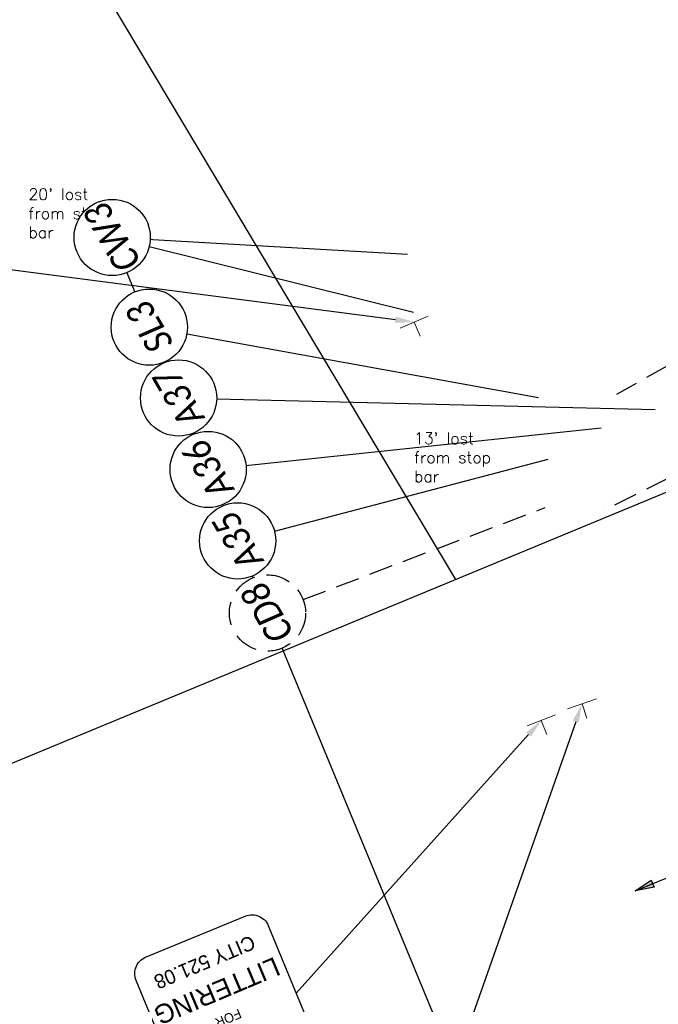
# Model space of a CAD drawing. Header units: feet. Extents: x 2244507 to 2247698, y 591749 to 597163.
# Tile 4 of 18: x 2245671 to 2245805, y 596048 to 596255. Entities that reach past the tile are written whole.
import ezdxf
from ezdxf import colors
from ezdxf.entities.mleader import LeaderData, LeaderLine
from ezdxf.enums import TextEntityAlignment as Align
from ezdxf.math import Vec2, Vec3

# ---------------------------------------------------------------- set-up
doc = ezdxf.new("R2010")
doc.units = ezdxf.units.FT
doc.header["$MEASUREMENT"] = 0
doc.set_wipeout_variables(frame=1)
doc.linetypes.add('DASHED2', pattern=[0.375, 0.25, -0.125])
doc.linetypes.add('HIDDEN2', pattern=[0.1875, 0.125, -0.0625])
for name, color, linetype in [('MT_P_Edge_Line', 7, 'Continuous'), ('PM_P_Text', 7, 'Continuous'), ('SH_Text', 7, 'Continuous'), ('SN_P_Signs', 120, 'Continuous'), ('SN_X_Public', 3, 'Continuous'), ('SN_X_Text', 7, 'Continuous'), ('TX_P_20', 7, 'Continuous')]:
    doc.layers.add(name, color=color, linetype=linetype)
doc.layers.add('SC_Scratch1', color=7, linetype='Continuous', plot=False)
doc.styles.add('P_Slanted_Normal', font='calibrii.ttf', dxfattribs={"height": 0.14})
doc.styles.add('ROMANS', font='ROMANS.shx', dxfattribs={"height": 2.4})
doc.styles.get("Standard").update_dxf_attribs({"font": 'arial.ttf'})
doc.styles.add('Straight-Normal', font='font30.shx', dxfattribs={"height": 0.14})

# ---------------------------------------------------------------- blocks, each defined once
blk = doc.blocks.new('*U1151')
blk.add_wipeout([(-0.1991, 0.0154), (-0.1974, 0.0301), (-0.1942, 0.0467), (-0.1903, 0.0605), (-0.1852, 0.0748), (-0.1787, 0.0891), (-0.1714, 0.1025), (-0.1635, 0.1146), (-0.1561, 0.1246), (-0.1474, 0.1347), (-0.1374, 0.145), (-0.1254, 0.1555), (-0.1148, 0.1634), (-0.1056, 0.1695), (-0.0945, 0.1759), (-0.0829, 0.1817), (-0.0701, 0.187), (-0.0559, 0.1917), (-0.0387, 0.1959), (-0.024, 0.1983), (-0.0083, 0.1996), (0, 0.1997), (0.0145, 0.1992), (0.0291, 0.1976), (0.0461, 0.1943), (0.0602, 0.1904), (0.0741, 0.1855), (0.0905, 0.178), (0.1026, 0.1714), (0.1136, 0.1643), (0.1251, 0.1557), (0.1357, 0.1465), (0.1453, 0.137), (0.1534, 0.1279), (0.1603, 0.1192), (0.169, 0.1064), (0.1761, 0.0942), (0.1822, 0.0817), (0.1875, 0.0689), (0.1913, 0.0575), (0.1945, 0.0454), (0.1966, 0.0354), (0.1982, 0.025), (0.1994, 0.012), (0.1997, 0), (0.1993, -0.0131), (0.1979, -0.027), (0.1957, -0.0397), (0.1931, -0.0511), (0.1898, -0.0621), (0.1859, -0.073), (0.1821, -0.0821), (0.1759, -0.0945), (0.17, -0.1049), (0.1636, -0.1145), (0.155, -0.1259), (0.1473, -0.1348), (0.1413, -0.1412), (0.1323, -0.1496), (0.1259, -0.155), (0.1152, -0.1632), (0.101, -0.1723), (0.0861, -0.1802), (0.0752, -0.185), (0.0628, -0.1896), (0.0465, -0.1942), (0.0379, -0.1961), (0.0257, -0.1981), (0.0165, -0.199), (0.0071, -0.1996), (0, -0.1997), (-0.0041, -0.1997), (-0.0118, -0.1994), (-0.0185, -0.1988), (-0.0265, -0.1979), (-0.0345, -0.1967), (-0.0429, -0.195), (-0.0516, -0.1929), (-0.0616, -0.19), (-0.077, -0.1843), (-0.09, -0.1783), (-0.1005, -0.1725), (-0.1122, -0.1652), (-0.1217, -0.1584), (-0.1329, -0.149), (-0.1456, -0.1366), (-0.1547, -0.1263), (-0.1642, -0.1136), (-0.1706, -0.1038), (-0.1774, -0.0917), (-0.1836, -0.0786), (-0.1889, -0.0647), (-0.1935, -0.0494), (-0.1964, -0.0362), (-0.1985, -0.0222), (-0.1995, -0.01), (-0.1997, 0)])
at = {"flags": 128}
blk.add_lwpolyline([(-0.129, -0.1525), (-1.3407, -1.5852)], dxfattribs=at)
blk.add_circle((0, 0), 0.2)
at = {"style": 'P_Slanted_Normal', "width": 0.9, "flags": 8}
blk.add_attdef('ITEMTYPE', text='', height=0.14, dxfattribs=at).set_placement((0, 0), align=Align.MIDDLE_CENTER)
blk = doc.blocks.new('*U1153')
blk.add_wipeout([(-0.1991, 0.0154), (-0.1974, 0.0301), (-0.1942, 0.0467), (-0.1903, 0.0605), (-0.1852, 0.0748), (-0.1787, 0.0891), (-0.1714, 0.1025), (-0.1635, 0.1146), (-0.1561, 0.1246), (-0.1474, 0.1347), (-0.1374, 0.145), (-0.1254, 0.1555), (-0.1148, 0.1634), (-0.1056, 0.1695), (-0.0945, 0.1759), (-0.0829, 0.1817), (-0.0701, 0.187), (-0.0559, 0.1917), (-0.0387, 0.1959), (-0.024, 0.1983), (-0.0083, 0.1996), (0, 0.1997), (0.0145, 0.1992), (0.0291, 0.1976), (0.0461, 0.1943), (0.0602, 0.1904), (0.0741, 0.1855), (0.0905, 0.178), (0.1026, 0.1714), (0.1136, 0.1643), (0.1251, 0.1557), (0.1357, 0.1465), (0.1453, 0.137), (0.1534, 0.1279), (0.1603, 0.1192), (0.169, 0.1064), (0.1761, 0.0942), (0.1822, 0.0817), (0.1875, 0.0689), (0.1913, 0.0575), (0.1945, 0.0454), (0.1966, 0.0354), (0.1982, 0.025), (0.1994, 0.012), (0.1997, 0), (0.1993, -0.0131), (0.1979, -0.027), (0.1957, -0.0397), (0.1931, -0.0511), (0.1898, -0.0621), (0.1859, -0.073), (0.1821, -0.0821), (0.1759, -0.0945), (0.17, -0.1049), (0.1636, -0.1145), (0.155, -0.1259), (0.1473, -0.1348), (0.1413, -0.1412), (0.1323, -0.1496), (0.1259, -0.155), (0.1152, -0.1632), (0.101, -0.1723), (0.0861, -0.1802), (0.0752, -0.185), (0.0628, -0.1896), (0.0465, -0.1942), (0.0379, -0.1961), (0.0257, -0.1981), (0.0165, -0.199), (0.0071, -0.1996), (0, -0.1997), (-0.0041, -0.1997), (-0.0118, -0.1994), (-0.0185, -0.1988), (-0.0265, -0.1979), (-0.0345, -0.1967), (-0.0429, -0.195), (-0.0516, -0.1929), (-0.0616, -0.19), (-0.077, -0.1843), (-0.09, -0.1783), (-0.1005, -0.1725), (-0.1122, -0.1652), (-0.1217, -0.1584), (-0.1329, -0.149), (-0.1456, -0.1366), (-0.1547, -0.1263), (-0.1642, -0.1136), (-0.1706, -0.1038), (-0.1774, -0.0917), (-0.1836, -0.0786), (-0.1889, -0.0647), (-0.1935, -0.0494), (-0.1964, -0.0362), (-0.1985, -0.0222), (-0.1995, -0.01), (-0.1997, 0)])
at = {"flags": 128}
blk.add_lwpolyline([(-0.0526, -0.1927), (-0.4433, -1.6247)], dxfattribs=at)
blk.add_circle((0, 0), 0.2)
at = {"style": 'P_Slanted_Normal', "width": 0.9, "flags": 8}
blk.add_attdef('ITEMTYPE', text='', height=0.14, dxfattribs=at).set_placement((0, 0), align=Align.MIDDLE_CENTER)
blk = doc.blocks.new('*U1157')
blk.add_wipeout([(-0.1991, 0.0154), (-0.1974, 0.0301), (-0.1942, 0.0467), (-0.1903, 0.0605), (-0.1852, 0.0748), (-0.1787, 0.0891), (-0.1714, 0.1025), (-0.1635, 0.1146), (-0.1561, 0.1246), (-0.1474, 0.1347), (-0.1374, 0.145), (-0.1254, 0.1555), (-0.1148, 0.1634), (-0.1056, 0.1695), (-0.0945, 0.1759), (-0.0829, 0.1817), (-0.0701, 0.187), (-0.0559, 0.1917), (-0.0387, 0.1959), (-0.024, 0.1983), (-0.0083, 0.1996), (0, 0.1997), (0.0145, 0.1992), (0.0291, 0.1976), (0.0461, 0.1943), (0.0602, 0.1904), (0.0741, 0.1855), (0.0905, 0.178), (0.1026, 0.1714), (0.1136, 0.1643), (0.1251, 0.1557), (0.1357, 0.1465), (0.1453, 0.137), (0.1534, 0.1279), (0.1603, 0.1192), (0.169, 0.1064), (0.1761, 0.0942), (0.1822, 0.0817), (0.1875, 0.0689), (0.1913, 0.0575), (0.1945, 0.0454), (0.1966, 0.0354), (0.1982, 0.025), (0.1994, 0.012), (0.1997, 0), (0.1993, -0.0131), (0.1979, -0.027), (0.1957, -0.0397), (0.1931, -0.0511), (0.1898, -0.0621), (0.1859, -0.073), (0.1821, -0.0821), (0.1759, -0.0945), (0.17, -0.1049), (0.1636, -0.1145), (0.155, -0.1259), (0.1473, -0.1348), (0.1413, -0.1412), (0.1323, -0.1496), (0.1259, -0.155), (0.1152, -0.1632), (0.101, -0.1723), (0.0861, -0.1802), (0.0752, -0.185), (0.0628, -0.1896), (0.0465, -0.1942), (0.0379, -0.1961), (0.0257, -0.1981), (0.0165, -0.199), (0.0071, -0.1996), (0, -0.1997), (-0.0041, -0.1997), (-0.0118, -0.1994), (-0.0185, -0.1988), (-0.0265, -0.1979), (-0.0345, -0.1967), (-0.0429, -0.195), (-0.0516, -0.1929), (-0.0616, -0.19), (-0.077, -0.1843), (-0.09, -0.1783), (-0.1005, -0.1725), (-0.1122, -0.1652), (-0.1217, -0.1584), (-0.1329, -0.149), (-0.1456, -0.1366), (-0.1547, -0.1263), (-0.1642, -0.1136), (-0.1706, -0.1038), (-0.1774, -0.0917), (-0.1836, -0.0786), (-0.1889, -0.0647), (-0.1935, -0.0494), (-0.1964, -0.0362), (-0.1985, -0.0222), (-0.1995, -0.01), (-0.1997, 0)])
at = {"flags": 128}
blk.add_lwpolyline([(-0.1386, -0.1438), (-1.1301, -1.1728)], dxfattribs=at)
blk.add_circle((0, 0), 0.2)
at = {"style": 'P_Slanted_Normal', "width": 0.9, "flags": 8}
blk.add_attdef('ITEMTYPE', text='', height=0.14, dxfattribs=at).set_placement((0, 0), align=Align.MIDDLE_CENTER)
blk = doc.blocks.new('Dim1')
h = blk.add_hatch(color=4)
h.dxf.hatch_style = 1
h.paths.add_polyline_path([(0, 0), (-1, -0.2), (-1, 0.2)])
at = {"color": 4}
blk.add_lwpolyline([(0, 0), (-1, -0.2), (-1, 0.2), (0, 0)], dxfattribs=at)
blk = doc.blocks.new('SGN1P')
at = {"layer": 'SN_X_Public', "color": 3, "linetype": 'Continuous', "lineweight": 0}
for p, q in [((0, 0.08), (0, -0.08)), ((0, 0), (-0.08, 0))]:
    blk.add_line(p, q, dxfattribs=at)
blk = doc.blocks.new('A$Ccf79eea5')
at = {"layer": 'SN_P_Signs', "linetype": 'Continuous', "lineweight": 0}
for p, q in [((-2.82, -1.51), (2.82, 1.51)), ((0, 0), (1.51, -2.82))]:
    blk.add_line(p, q, dxfattribs=at)
blk = doc.blocks.new('A$Cb76579f4')
at = {"layer": 'SN_P_Signs'}
blk.add_lwpolyline([(-10.78, 37.52), (11.14, 37.48, -0.452429), (15.19, 33.51), (15.14, 3.74, -0.434155), (11.13, -0.02), (-11.13, 0.02, -0.436728), (-14.86, 4.11), (-14.81, 33.58, -0.448688)], format="xyb", close=True, dxfattribs=at)
at = {"layer": 'SN_P_Signs', "linetype": 'Continuous', "lineweight": 13, "style": 'Straight-Normal'}
for s, height, p in [('$1000', 4, (0.2, 34.19)), ('FINE', 4, (0.26, 26.74)), ('FOR', 2, (0.31, 19.46)), ('LITTERING', 4, (0.34, 14.3)), ('CITY 521.08', 3, (0.39, 7.22))]:
    blk.add_text(s, height=height, rotation=0.3489, dxfattribs=at).set_placement(p, align=Align.TOP_CENTER)
blk = doc.blocks.new('*U1164')
blk.add_wipeout([(-0.1991, 0.0154), (-0.1974, 0.0301), (-0.1942, 0.0467), (-0.1903, 0.0605), (-0.1852, 0.0748), (-0.1787, 0.0891), (-0.1714, 0.1025), (-0.1635, 0.1146), (-0.1561, 0.1246), (-0.1474, 0.1347), (-0.1374, 0.145), (-0.1254, 0.1555), (-0.1148, 0.1634), (-0.1056, 0.1695), (-0.0945, 0.1759), (-0.0829, 0.1817), (-0.0701, 0.187), (-0.0559, 0.1917), (-0.0387, 0.1959), (-0.024, 0.1983), (-0.0083, 0.1996), (0, 0.1997), (0.0145, 0.1992), (0.0291, 0.1976), (0.0461, 0.1943), (0.0602, 0.1904), (0.0741, 0.1855), (0.0905, 0.178), (0.1026, 0.1714), (0.1136, 0.1643), (0.1251, 0.1557), (0.1357, 0.1465), (0.1453, 0.137), (0.1534, 0.1279), (0.1603, 0.1192), (0.169, 0.1064), (0.1761, 0.0942), (0.1822, 0.0817), (0.1875, 0.0689), (0.1913, 0.0575), (0.1945, 0.0454), (0.1966, 0.0354), (0.1982, 0.025), (0.1994, 0.012), (0.1997, 0), (0.1993, -0.0131), (0.1979, -0.027), (0.1957, -0.0397), (0.1931, -0.0511), (0.1898, -0.0621), (0.1859, -0.073), (0.1821, -0.0821), (0.1759, -0.0945), (0.17, -0.1049), (0.1636, -0.1145), (0.155, -0.1259), (0.1473, -0.1348), (0.1413, -0.1412), (0.1323, -0.1496), (0.1259, -0.155), (0.1152, -0.1632), (0.101, -0.1723), (0.0861, -0.1802), (0.0752, -0.185), (0.0628, -0.1896), (0.0465, -0.1942), (0.0379, -0.1961), (0.0257, -0.1981), (0.0165, -0.199), (0.0071, -0.1996), (0, -0.1997), (-0.0041, -0.1997), (-0.0118, -0.1994), (-0.0185, -0.1988), (-0.0265, -0.1979), (-0.0345, -0.1967), (-0.0429, -0.195), (-0.0516, -0.1929), (-0.0616, -0.19), (-0.077, -0.1843), (-0.09, -0.1783), (-0.1005, -0.1725), (-0.1122, -0.1652), (-0.1217, -0.1584), (-0.1329, -0.149), (-0.1456, -0.1366), (-0.1547, -0.1263), (-0.1642, -0.1136), (-0.1706, -0.1038), (-0.1774, -0.0917), (-0.1836, -0.0786), (-0.1889, -0.0647), (-0.1935, -0.0494), (-0.1964, -0.0362), (-0.1985, -0.0222), (-0.1995, -0.01), (-0.1997, 0)])
at = {"flags": 128}
blk.add_lwpolyline([(-0.0811, -0.1825), (-0.8424, -1.8962)], dxfattribs=at)
blk.add_circle((0, 0), 0.2)
at = {"style": 'P_Slanted_Normal', "width": 0.9, "flags": 8}
blk.add_attdef('ITEMTYPE', text='', height=0.14, dxfattribs=at).set_placement((0, 0), align=Align.MIDDLE_CENTER)
blk = doc.blocks.new('*U1165')
blk.add_wipeout([(-0.1991, 0.0154), (-0.1974, 0.0301), (-0.1942, 0.0467), (-0.1903, 0.0605), (-0.1852, 0.0748), (-0.1787, 0.0891), (-0.1714, 0.1025), (-0.1635, 0.1146), (-0.1561, 0.1246), (-0.1474, 0.1347), (-0.1374, 0.145), (-0.1254, 0.1555), (-0.1148, 0.1634), (-0.1056, 0.1695), (-0.0945, 0.1759), (-0.0829, 0.1817), (-0.0701, 0.187), (-0.0559, 0.1917), (-0.0387, 0.1959), (-0.024, 0.1983), (-0.0083, 0.1996), (0, 0.1997), (0.0145, 0.1992), (0.0291, 0.1976), (0.0461, 0.1943), (0.0602, 0.1904), (0.0741, 0.1855), (0.0905, 0.178), (0.1026, 0.1714), (0.1136, 0.1643), (0.1251, 0.1557), (0.1357, 0.1465), (0.1453, 0.137), (0.1534, 0.1279), (0.1603, 0.1192), (0.169, 0.1064), (0.1761, 0.0942), (0.1822, 0.0817), (0.1875, 0.0689), (0.1913, 0.0575), (0.1945, 0.0454), (0.1966, 0.0354), (0.1982, 0.025), (0.1994, 0.012), (0.1997, 0), (0.1993, -0.0131), (0.1979, -0.027), (0.1957, -0.0397), (0.1931, -0.0511), (0.1898, -0.0621), (0.1859, -0.073), (0.1821, -0.0821), (0.1759, -0.0945), (0.17, -0.1049), (0.1636, -0.1145), (0.155, -0.1259), (0.1473, -0.1348), (0.1413, -0.1412), (0.1323, -0.1496), (0.1259, -0.155), (0.1152, -0.1632), (0.101, -0.1723), (0.0861, -0.1802), (0.0752, -0.185), (0.0628, -0.1896), (0.0465, -0.1942), (0.0379, -0.1961), (0.0257, -0.1981), (0.0165, -0.199), (0.0071, -0.1996), (0, -0.1997), (-0.0041, -0.1997), (-0.0118, -0.1994), (-0.0185, -0.1988), (-0.0265, -0.1979), (-0.0345, -0.1967), (-0.0429, -0.195), (-0.0516, -0.1929), (-0.0616, -0.19), (-0.077, -0.1843), (-0.09, -0.1783), (-0.1005, -0.1725), (-0.1122, -0.1652), (-0.1217, -0.1584), (-0.1329, -0.149), (-0.1456, -0.1366), (-0.1547, -0.1263), (-0.1642, -0.1136), (-0.1706, -0.1038), (-0.1774, -0.0917), (-0.1836, -0.0786), (-0.1889, -0.0647), (-0.1935, -0.0494), (-0.1964, -0.0362), (-0.1985, -0.0222), (-0.1995, -0.01), (-0.1997, 0)])
at = {"flags": 128}
blk.add_lwpolyline([(-0.1041, -0.1705), (-1.3035, -2.1353)], dxfattribs=at)
blk.add_circle((0, 0), 0.2)
at = {"style": 'P_Slanted_Normal', "width": 0.9, "flags": 8}
blk.add_attdef('ITEMTYPE', text='', height=0.14, dxfattribs=at).set_placement((0, 0), align=Align.MIDDLE_CENTER)
blk = doc.blocks.new('*U1181')
blk.add_wipeout([(-0.1993, 0.0154), (-0.1977, 0.0302), (-0.1944, 0.0468), (-0.1905, 0.0606), (-0.1854, 0.0748), (-0.1789, 0.0892), (-0.1716, 0.1026), (-0.1637, 0.1147), (-0.1563, 0.1247), (-0.1476, 0.1348), (-0.1375, 0.1451), (-0.1255, 0.1556), (-0.1149, 0.1636), (-0.1058, 0.1697), (-0.0946, 0.1761), (-0.083, 0.1819), (-0.0702, 0.1872), (-0.056, 0.1919), (-0.0388, 0.1961), (-0.024, 0.1985), (-0.0083, 0.1998), (0, 0.1999), (0.0145, 0.1994), (0.0291, 0.1978), (0.0461, 0.1945), (0.0603, 0.1906), (0.0742, 0.1857), (0.0906, 0.1782), (0.1027, 0.1716), (0.1137, 0.1645), (0.1253, 0.1558), (0.1359, 0.1467), (0.1455, 0.1372), (0.1535, 0.1281), (0.1605, 0.1193), (0.1692, 0.1065), (0.1763, 0.0943), (0.1824, 0.0818), (0.1877, 0.069), (0.1915, 0.0575), (0.1947, 0.0454), (0.1968, 0.0354), (0.1984, 0.025), (0.1996, 0.012), (0.1999, 0), (0.1995, -0.0132), (0.1981, -0.027), (0.1959, -0.0398), (0.1933, -0.0511), (0.19, -0.0622), (0.1861, -0.0731), (0.1823, -0.0822), (0.1761, -0.0947), (0.1701, -0.105), (0.1638, -0.1147), (0.1552, -0.126), (0.1475, -0.135), (0.1414, -0.1413), (0.1324, -0.1498), (0.126, -0.1552), (0.1153, -0.1634), (0.1011, -0.1725), (0.0862, -0.1804), (0.0753, -0.1852), (0.0628, -0.1898), (0.0465, -0.1945), (0.0379, -0.1963), (0.0257, -0.1983), (0.0165, -0.1993), (0.0071, -0.1998), (0, -0.1999), (-0.0041, -0.1999), (-0.0118, -0.1996), (-0.0186, -0.1991), (-0.0265, -0.1982), (-0.0345, -0.1969), (-0.043, -0.1953), (-0.0517, -0.1931), (-0.0617, -0.1902), (-0.0771, -0.1845), (-0.0901, -0.1785), (-0.1007, -0.1728), (-0.1124, -0.1654), (-0.1218, -0.1585), (-0.1331, -0.1492), (-0.1458, -0.1368), (-0.1549, -0.1264), (-0.1644, -0.1138), (-0.1708, -0.104), (-0.1776, -0.0918), (-0.1838, -0.0787), (-0.1891, -0.0648), (-0.1937, -0.0494), (-0.1966, -0.0363), (-0.1987, -0.0223), (-0.1997, -0.01), (-0.1999, 0)])
at = {"linetype": 'HIDDEN2', "flags": 128}
blk.add_lwpolyline([(-0.032, -0.1974), (-0.2496, -1.5379)], dxfattribs=at)
at = {"linetype": 'HIDDEN2'}
blk.add_circle((0, 0), 0.2, dxfattribs=at)
at = {"style": 'P_Slanted_Normal', "width": 0.9, "flags": 8}
blk.add_attdef('ITEMTYPE', text='', height=0.14, dxfattribs=at).set_placement((0, 0), align=Align.MIDDLE_CENTER)
blk = doc.blocks.new('*U1182')
blk.add_wipeout([(-0.1993, 0.0154), (-0.1977, 0.0302), (-0.1944, 0.0468), (-0.1905, 0.0606), (-0.1854, 0.0748), (-0.1789, 0.0892), (-0.1716, 0.1026), (-0.1637, 0.1147), (-0.1563, 0.1247), (-0.1476, 0.1348), (-0.1375, 0.1451), (-0.1255, 0.1556), (-0.1149, 0.1636), (-0.1058, 0.1697), (-0.0946, 0.1761), (-0.083, 0.1819), (-0.0702, 0.1872), (-0.056, 0.1919), (-0.0388, 0.1961), (-0.024, 0.1985), (-0.0083, 0.1998), (0, 0.1999), (0.0145, 0.1994), (0.0291, 0.1978), (0.0461, 0.1945), (0.0603, 0.1906), (0.0742, 0.1857), (0.0906, 0.1782), (0.1027, 0.1716), (0.1137, 0.1645), (0.1253, 0.1558), (0.1359, 0.1467), (0.1455, 0.1372), (0.1535, 0.1281), (0.1605, 0.1193), (0.1692, 0.1065), (0.1763, 0.0943), (0.1824, 0.0818), (0.1877, 0.069), (0.1915, 0.0575), (0.1947, 0.0454), (0.1968, 0.0354), (0.1984, 0.025), (0.1996, 0.012), (0.1999, 0), (0.1995, -0.0132), (0.1981, -0.027), (0.1959, -0.0398), (0.1933, -0.0511), (0.19, -0.0622), (0.1861, -0.0731), (0.1823, -0.0822), (0.1761, -0.0947), (0.1701, -0.105), (0.1638, -0.1147), (0.1552, -0.126), (0.1475, -0.135), (0.1414, -0.1413), (0.1324, -0.1498), (0.126, -0.1552), (0.1153, -0.1634), (0.1011, -0.1725), (0.0862, -0.1804), (0.0753, -0.1852), (0.0628, -0.1898), (0.0465, -0.1945), (0.0379, -0.1963), (0.0257, -0.1983), (0.0165, -0.1993), (0.0071, -0.1998), (0, -0.1999), (-0.0041, -0.1999), (-0.0118, -0.1996), (-0.0186, -0.1991), (-0.0265, -0.1982), (-0.0345, -0.1969), (-0.043, -0.1953), (-0.0517, -0.1931), (-0.0617, -0.1902), (-0.0771, -0.1845), (-0.0901, -0.1785), (-0.1007, -0.1728), (-0.1124, -0.1654), (-0.1218, -0.1585), (-0.1331, -0.1492), (-0.1458, -0.1368), (-0.1549, -0.1264), (-0.1644, -0.1138), (-0.1708, -0.104), (-0.1776, -0.0918), (-0.1838, -0.0787), (-0.1891, -0.0648), (-0.1937, -0.0494), (-0.1966, -0.0363), (-0.1987, -0.0223), (-0.1997, -0.01), (-0.1999, 0)])
at = {"linetype": 'HIDDEN2', "flags": 128}
blk.add_lwpolyline([(0.0029, 0.1999), (0.024, 1.6308)], dxfattribs=at)
at = {"linetype": 'HIDDEN2'}
blk.add_circle((0, 0), 0.2, dxfattribs=at)
at = {"style": 'P_Slanted_Normal', "width": 0.9, "flags": 8}
blk.add_attdef('ITEMTYPE', text='', height=0.14, dxfattribs=at).set_placement((0, 0), align=Align.MIDDLE_CENTER)
blk = doc.blocks.new('*U1183')
blk.add_wipeout([(-0.1993, 0.0154), (-0.1977, 0.0302), (-0.1944, 0.0468), (-0.1905, 0.0606), (-0.1854, 0.0748), (-0.1789, 0.0892), (-0.1716, 0.1026), (-0.1637, 0.1147), (-0.1563, 0.1247), (-0.1476, 0.1348), (-0.1375, 0.1451), (-0.1255, 0.1556), (-0.1149, 0.1636), (-0.1058, 0.1697), (-0.0946, 0.1761), (-0.083, 0.1819), (-0.0702, 0.1872), (-0.056, 0.1919), (-0.0388, 0.1961), (-0.024, 0.1985), (-0.0083, 0.1998), (0, 0.1999), (0.0145, 0.1994), (0.0291, 0.1978), (0.0461, 0.1945), (0.0603, 0.1906), (0.0742, 0.1857), (0.0906, 0.1782), (0.1027, 0.1716), (0.1137, 0.1645), (0.1253, 0.1558), (0.1359, 0.1467), (0.1455, 0.1372), (0.1535, 0.1281), (0.1605, 0.1193), (0.1692, 0.1065), (0.1763, 0.0943), (0.1824, 0.0818), (0.1877, 0.069), (0.1915, 0.0575), (0.1947, 0.0454), (0.1968, 0.0354), (0.1984, 0.025), (0.1996, 0.012), (0.1999, 0), (0.1995, -0.0132), (0.1981, -0.027), (0.1959, -0.0398), (0.1933, -0.0511), (0.19, -0.0622), (0.1861, -0.0731), (0.1823, -0.0822), (0.1761, -0.0947), (0.1701, -0.105), (0.1638, -0.1147), (0.1552, -0.126), (0.1475, -0.135), (0.1414, -0.1413), (0.1324, -0.1498), (0.126, -0.1552), (0.1153, -0.1634), (0.1011, -0.1725), (0.0862, -0.1804), (0.0753, -0.1852), (0.0628, -0.1898), (0.0465, -0.1945), (0.0379, -0.1963), (0.0257, -0.1983), (0.0165, -0.1993), (0.0071, -0.1998), (0, -0.1999), (-0.0041, -0.1999), (-0.0118, -0.1996), (-0.0186, -0.1991), (-0.0265, -0.1982), (-0.0345, -0.1969), (-0.043, -0.1953), (-0.0517, -0.1931), (-0.0617, -0.1902), (-0.0771, -0.1845), (-0.0901, -0.1785), (-0.1007, -0.1728), (-0.1124, -0.1654), (-0.1218, -0.1585), (-0.1331, -0.1492), (-0.1458, -0.1368), (-0.1549, -0.1264), (-0.1644, -0.1138), (-0.1708, -0.104), (-0.1776, -0.0918), (-0.1838, -0.0787), (-0.1891, -0.0648), (-0.1937, -0.0494), (-0.1966, -0.0363), (-0.1987, -0.0223), (-0.1997, -0.01), (-0.1999, 0)])
at = {"linetype": 'HIDDEN2', "flags": 128}
blk.add_lwpolyline([(0.0124, 0.1995), (0.1641, 2.6329)], dxfattribs=at)
at = {"linetype": 'HIDDEN2'}
blk.add_circle((0, 0), 0.2, dxfattribs=at)
at = {"style": 'P_Slanted_Normal', "width": 0.9, "flags": 8}
blk.add_attdef('ITEMTYPE', text='', height=0.14, dxfattribs=at).set_placement((0, 0), align=Align.MIDDLE_CENTER)

msp = doc.modelspace()

# ---------------------------------------------------------------- linework, layer by layer
at = {"layer": 'MT_P_Edge_Line', "color": 95, "linetype": 'Continuous'}
msp.add_line((2245799.8, 596071.85), (2245810.89, 596076.43), dxfattribs=at)
at = {"layer": 'PM_P_Text'}
msp.add_line((2245752.02, 596205.35), (2245690.06, 596208.92), dxfattribs=at)
at = {"layer": 'SC_Scratch1'}
for p, q in [((2245762.18, 596137.2), (2245306.21, 596900.07)), ((2245610.43, 596074.42), (2245995.68, 596233.82)), ((2245687.65, 596214.73), (2245993.52, 595475.51))]:
    msp.add_line(p, q, dxfattribs=at)

# ---------------------------------------------------------------- block references
at = {"layer": 'MT_P_Edge_Line', "color": 95, "xscale": 3.999999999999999, "yscale": 3.999999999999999, "zscale": 3.999999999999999, "rotation": 202.4782645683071}
msp.add_blockref('Dim1', (2245799.8, 596071.85), dxfattribs=at)
at = {"layer": 'PM_P_Text', "xscale": 40.00000000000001, "yscale": 40.00000000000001, "zscale": 40.00000000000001, "rotation": 108.8988515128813}
msp.add_blockref('SGN1P', (2245788.67, 596111.11), dxfattribs=at)
at = {"layer": 'SN_P_Signs', "color": 1, "rotation": 202.4782645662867}
msp.add_blockref('A$Cb76579f4', (2245707.66, 596062.33), dxfattribs=at)
at = {"layer": 'SN_X_Public', "rotation": 352.865631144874}
msp.add_blockref('A$Ccf79eea5', (2245780.11, 596107.61), dxfattribs=at)

# ---------------------------------------------------------------- texts
at = {"layer": 'SC_Scratch1', "char_height": 2.4, "attachment_point": 1, "style": 'ROMANS'}
for s, insert in [("20' lost from stop bar", (2245672.49, 596219.19)), ("13' lost from stop bar", (2245753.42, 596167.99))]:
    msp.add_mtext_dynamic_manual_height_columns(s, width=20.7657, gutter_width=12, heights=[0], dxfattribs=dict(at, insert=insert))

# ---------------------------------------------------------------- leaders
at = {"layer": 'SH_Text', "linetype": 'Continuous'}
ml = msp.add_multileader_mtext('Standard', dxfattribs=at)
ml.set_content('', color=256)
ml.set_leader_properties()
ml.build(insert=Vec2(0, 0))
ml.multileader.update_dxf_attribs({"text_right_attachment_type": 6, "dogleg_length": 0, "scale": 40})
ctx = ml.context
ctx.base_point, ctx.scale, ctx.char_height, ctx.landing_gap_size, ctx.plane_origin = Vec3(2245728.48, 596050.5), 40, 0.18, 0.09, Vec3(2245695.32, 596060.51)
ctx.right_attachment, ctx.text_align_type = 6, 2
notes = []
notes.append((ctx, [(1, (1, 1, 0), (2245728.66, 596050.41), (-1, 0), 0, [(0, [(2245780.11, 596107.61)], 0, [])])]))
ctx.mtext.insert, ctx.mtext.alignment, ctx.mtext.flow_direction = Vec3(2245728.57, 596050.59), 3, 5
at = {"layer": 'SN_X_Text', "linetype": 'Continuous'}
ml = msp.add_multileader_mtext('Standard', dxfattribs=at)
ml.set_content('', color=256)
ml.set_leader_properties()
ml.build(insert=Vec2(0, 0))
ml.multileader.update_dxf_attribs({"text_right_attachment_type": 6, "dogleg_length": 0, "scale": 40})
ctx = ml.context
ctx.base_point, ctx.scale, ctx.char_height, ctx.landing_gap_size, ctx.plane_origin = Vec3(2245743.21, 595982.34), 40, 0.18, 0.09, Vec3(2245703.86, 596064.05)
ctx.right_attachment, ctx.text_align_type = 6, 2
notes.append((ctx, [(1, (1, 1, 0), (2245743.39, 595982.25), (-1, 0), 0, [(0, [(2245788.67, 596111.11)], 0, [])])]))
ctx.mtext.insert, ctx.mtext.alignment, ctx.mtext.flow_direction = Vec3(2245743.3, 595982.43), 3, 5
for ctx, leaders in notes:
    for number, flags, end, landing, length, lines in leaders:
        leader = LeaderData()
        leader.index, (leader.has_last_leader_line, leader.has_dogleg_vector, leader.attachment_direction) = number, flags
        leader.last_leader_point, leader.dogleg_vector, leader.dogleg_length = Vec3(end), Vec3(landing), length
        for number, points, colour, breaks in lines:
            line = LeaderLine()
            line.index, line.vertices, line.color, line.breaks = number, Vec3.list(points), colors.encode_raw_color(colour), breaks
            leader.lines.append(line)
        ctx.leaders.append(leader)

# ---------------------------------------------------------------- next in the draw order: block references
at = {"layer": 'PM_P_Text'}
ref = msp.add_blockref('*U1151', (2245697.84, 596190.11), dxfattribs=dict(at, xscale=40, yscale=40, zscale=40, rotation=120))
ref.add_attrib('ITEMTYPE', 'SL3', dxfattribs={"layer": '0', "height": 5.6, "rotation": 120, "style": 'P_Slanted_Normal', "width": 0.9}).set_placement((2245697.84, 596190.11), align=Align.MIDDLE_CENTER)

# ---------------------------------------------------------------- next in the draw order: block references
ref = msp.add_blockref('*U1153', (2245716.39, 596145.27), dxfattribs=dict(at, xscale=40, yscale=40, zscale=40, rotation=120))
ref.add_attrib('ITEMTYPE', 'A35', dxfattribs={"layer": '0', "height": 5.6, "rotation": 120, "style": 'P_Slanted_Normal', "width": 0.9}).set_placement((2245716.39, 596145.27), align=Align.MIDDLE_CENTER)

# ---------------------------------------------------------------- next in the draw order: block references
ref = msp.add_blockref('*U1157', (2245690.06, 596208.92), dxfattribs=dict(at, xscale=40, yscale=40, zscale=40, rotation=120))
ref.add_attrib('ITEMTYPE', 'CW3', dxfattribs={"layer": '0', "height": 5.6, "rotation": 120, "style": 'P_Slanted_Normal', "width": 0.9}).set_placement((2245690.06, 596208.92), align=Align.MIDDLE_CENTER)

# ---------------------------------------------------------------- next in the draw order: block references
at = {"layer": 'PM_P_Text', "xscale": 40, "yscale": 40, "zscale": 40, "rotation": 113.0122966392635}
msp.add_blockref('SGN1P', (2245753.46, 596191.15), dxfattribs=at)

# ---------------------------------------------------------------- next in the draw order: leaders
at = {"layer": 'SN_X_Text', "linetype": 'Continuous'}
ml = msp.add_multileader_mtext('Standard', dxfattribs=at)
ml.set_content('', color=256)
ml.set_leader_properties()
ml.build(insert=Vec2(0, 0))
ml.multileader.update_dxf_attribs({"text_right_attachment_type": 6, "dogleg_length": 0, "scale": 40})
ctx = ml.context
ctx.base_point, ctx.scale, ctx.char_height, ctx.landing_gap_size, ctx.plane_origin = Vec3(2245634.74, 596206.63), 40, 0.18, 0.09, Vec3(2245668.68, 596144.34)
ctx.right_attachment, ctx.text_align_type = 6, 2
notes = []
notes.append((ctx, [(1, (1, 1, 0), (2245634.92, 596206.54), (-1, 0), 0, [(0, [(2245753.46, 596191.15)], 0, [])])]))
ctx.mtext.insert, ctx.mtext.alignment, ctx.mtext.flow_direction = Vec3(2245634.83, 596206.72), 3, 5
at = {"layer": 'TX_P_20'}
ml = msp.add_multileader_mtext('Standard', dxfattribs=at)
ml.set_content('EXISTING PAVEMENT MARKINGS ', color=256, style='P_Slanted_Normal')
ml.set_leader_properties()
ml.build(insert=Vec2(0, 0))
ml.multileader.update_dxf_attribs({"dogleg_length": 0.215, "arrow_head_size": 7.2, "scale": 40})
ctx = ml.context
ctx.base_point, ctx.scale, ctx.char_height, ctx.arrow_head_size, ctx.landing_gap_size, ctx.plane_origin, ctx.plane_x_axis, ctx.plane_y_axis = Vec3(2245587.94, 596768.3), 40, 5.6, 7.2, 3.6, Vec3(2245656.97, 596824.2), Vec3(-0.513043, 0.858363), Vec3(-0.858363, -0.513043)
ctx.text_align_type = 2
notes.append((ctx, [(1, (1, 1, 0), (2245540.89, 596847.02), (0.513043, -0.858363), 8.6, [(1, [(2245426.73, 596813.27), (2245444.29, 596827.59), (2245435.25, 596820.22)], 0, [])])]))
ctx.mtext.insert, ctx.mtext.text_direction, ctx.mtext.rotation, ctx.mtext.width, ctx.mtext.defined_height, ctx.mtext.alignment, ctx.mtext.flow_direction = Vec3(2245544.71, 596835.08), Vec3(-0.513043, 0.858363), 2.109522, 104.6265, 5.78, 3, 5
ml = msp.add_multileader_mtext('Standard', dxfattribs=at)
ml.set_content('{\\fOHDOTSymbols|b0|i1|c186|p2;\\H1.08333x;\ue0a4} CONST. \\PVALLEY VIEW ROAD', color=256, style='P_Slanted_Normal')
ml.set_leader_properties()
ml.build(insert=Vec2(0, 0))
ml.multileader.update_dxf_attribs({"dogleg_length": 0.36, "arrow_head_size": 7.2, "scale": 40})
ctx = ml.context
ctx.base_point, ctx.scale, ctx.char_height, ctx.arrow_head_size, ctx.landing_gap_size, ctx.plane_origin, ctx.plane_x_axis, ctx.plane_y_axis = Vec3(2245529.34, 596426.91), 40, 5.6, 7.2, 3.6, Vec3(2245261.19, 596800.18), Vec3(-0.513043, 0.858363), Vec3(-0.858363, -0.513043)
ctx.text_align_type = 2
notes.append((ctx, [(1, (1, 1, 0), (2245485.52, 596500.22), (0.513043, -0.858363), 8.6, [(0, [(2245605.42, 596575.88)], 0, [])])]))
ctx.mtext.insert, ctx.mtext.text_direction, ctx.mtext.rotation, ctx.mtext.width, ctx.mtext.defined_height, ctx.mtext.alignment, ctx.mtext.flow_direction = Vec3(2245489.34, 596488.29), Vec3(-0.513043, 0.858363), 2.109522, 92.3855, 15.89, 3, 5
for ctx, leaders in notes:
    for number, flags, end, landing, length, lines in leaders:
        leader = LeaderData()
        leader.index, (leader.has_last_leader_line, leader.has_dogleg_vector, leader.attachment_direction) = number, flags
        leader.last_leader_point, leader.dogleg_vector, leader.dogleg_length = Vec3(end), Vec3(landing), length
        for number, points, colour, breaks in lines:
            line = LeaderLine()
            line.index, line.vertices, line.color, line.breaks = number, Vec3.list(points), colors.encode_raw_color(colour), breaks
            leader.lines.append(line)
        ctx.leaders.append(leader)

# ---------------------------------------------------------------- next in the draw order: block references
at = {"layer": 'PM_P_Text'}
ref = msp.add_blockref('*U1164', (2245710.19, 596160.26), dxfattribs=dict(at, xscale=40, yscale=40, zscale=40, rotation=120))
ref.add_attrib('ITEMTYPE', 'A36', dxfattribs={"layer": '0', "height": 5.6, "rotation": 120, "style": 'P_Slanted_Normal', "width": 0.9}).set_placement((2245710.19, 596160.26), align=Align.MIDDLE_CENTER)

# ---------------------------------------------------------------- next in the draw order: block references
ref = msp.add_blockref('*U1165', (2245703.99, 596175.25), dxfattribs=dict(at, xscale=40, yscale=40, zscale=40, rotation=120))
ref.add_attrib('ITEMTYPE', 'A37', dxfattribs={"layer": '0', "height": 5.6, "rotation": 120, "style": 'P_Slanted_Normal', "width": 0.9}).set_placement((2245703.99, 596175.25), align=Align.MIDDLE_CENTER)

# ---------------------------------------------------------------- next in the draw order: block references
at = {"layer": 'PM_P_Text', "color": 1, "linetype": 'DASHED2'}
ref = msp.add_blockref('*U1182', (2245852.86, 596207.79), dxfattribs=dict(at, xscale=40, yscale=40, zscale=40, rotation=120))
ref.add_attrib('ITEMTYPE', 'CH6', dxfattribs={"layer": '0', "height": 5.6, "rotation": 120, "style": 'P_Slanted_Normal', "width": 0.9}).set_placement((2245852.86, 596207.79), align=Align.MIDDLE_CENTER)
ref = msp.add_blockref('*U1181', (2245722.65, 596130.14), dxfattribs=dict(at, xscale=40, yscale=40, zscale=40, rotation=120))
ref.add_attrib('ITEMTYPE', 'CD8', dxfattribs={"layer": '0', "height": 5.6, "rotation": 120, "style": 'P_Slanted_Normal', "width": 0.9}).set_placement((2245722.65, 596130.14), align=Align.MIDDLE_CENTER)

# ---------------------------------------------------------------- next in the draw order: block references
ref = msp.add_blockref('*U1183', (2245887.72, 596198.64), dxfattribs=dict(at, xscale=40, yscale=40, zscale=40, rotation=120))
ref.add_attrib('ITEMTYPE', 'CH5', dxfattribs={"layer": '0', "height": 5.6, "rotation": 120, "style": 'P_Slanted_Normal', "width": 0.9}).set_placement((2245887.72, 596198.64), align=Align.MIDDLE_CENTER)

doc.saveas('drawing.dxf')
